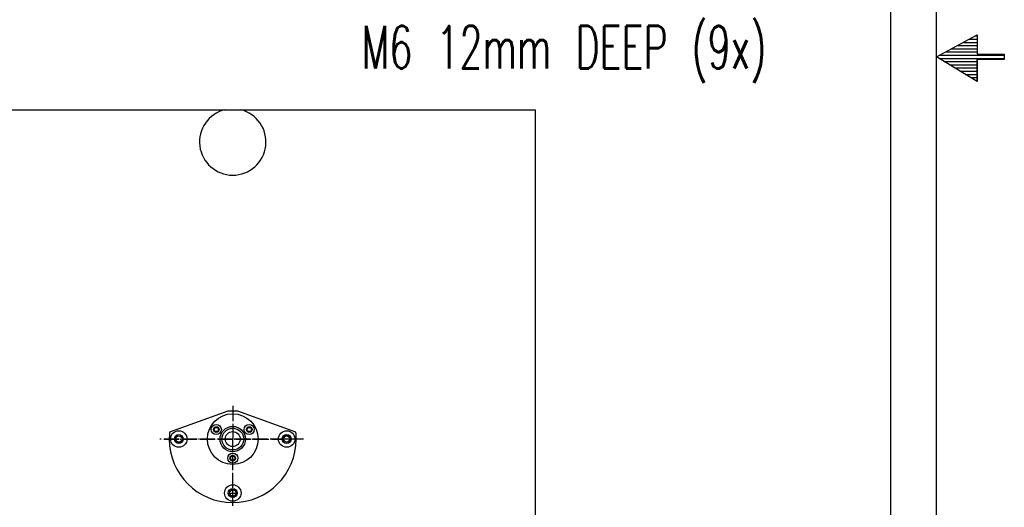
# Model space of a CAD drawing. Extents: x -1765 to 4890, y -3481 to 1222.
# Tile 93 of 98: x 4114 to 4890, y -1483 to -1099. Entities that reach past the tile are written whole.
import ezdxf

# ---------------------------------------------------------------- set-up
doc = ezdxf.new("R2010")
doc.units = 0
doc.linetypes.add('DOT_CENTER', pattern=[14, 12, -1, 0, -1])
doc.layers.add('1', color=7, linetype='CONTINUOUS')
doc.styles.add('CONVERTER_1', font='txt.shx', dxfattribs={"width": 0.63})

# ---------------------------------------------------------------- blocks, each defined once
blk = doc.blocks.new('ATA1_S', base_point=(-213.984, -428.203))
at = {"layer": '1', "linetype": 'CONTINUOUS'}
h = blk.add_hatch(dxfattribs=at)
h.set_pattern_fill('USER', color=1, scale=0.3, pattern_type=0)
h.set_pattern_definition([(0, (260.11756, -329.70652), (0, 0.3), [])])
h.paths.add_polyline_path([(571.926, -154.127), (569.376, -154.127), (569.376, -152.302), (565.576, -154.377), (569.376, -156.677), (569.376, -154.627), (571.926, -154.627)])
at = {"layer": '1', "color": 7, "linetype": 'CONTINUOUS'}
blk.add_line((565.576, -428.203), (565.576, 118.957), dxfattribs=at)
at = {"layer": '1', "color": 1, "linetype": 'CONTINUOUS'}
for p, q in [((565.576, -154.377), (569.386, -152.314)), ((569.386, -152.314), (569.386, -154.123)), ((569.386, -154.123), (571.926, -154.123)), ((571.926, -154.123), (571.926, -154.631)), ((569.386, -156.669), (565.576, -154.377)), ((571.926, -154.631), (569.386, -154.631)), ((569.386, -154.631), (569.386, -156.669)), ((569.386, -156.669), (569.386, -154.631))]:
    blk.add_line(p, q, dxfattribs=at)
blk = doc.blocks.new('TEXT__271', base_point=(-2000, -2800))
at = {"layer": '1', "color": 7, "linetype": 'CONTINUOUS'}
blk.add_line((4800, -900), (4800, -2200), dxfattribs=at)
at = {"layer": '1', "color": 1, "style": 'CONVERTER_1', "width": 0.63}
blk.add_text('M6 12mm DEEP (9x)', height=33.6, dxfattribs=at).set_placement((4383.64, -1136.98))
blk = doc.blocks.new('PIN__444', base_point=(4262.06, -1408.88))
at = {"layer": '1', "color": 4, "linetype": 'CONTINUOUS'}
for centre, radius in [((4282.06, -1428.88), 20), ((4269.07, -1421.38), 4), ((4269.07, -1421.38), 2.2), ((4282.06, -1428.88), 10), ((4295.05, -1421.38), 4), ((4295.05, -1421.38), 2.2), ((4282.06, -1428.88), 8.6), ((4282.06, -1428.88), 5.9), ((4282.06, -1443.88), 4), ((4282.06, -1443.88), 2.2)]:
    blk.add_circle(centre, radius, dxfattribs=at)
blk = doc.blocks.new('FV__445', base_point=(4282.06, -1428.88))
at = {"layer": '1', "color": 6, "linetype": 'DOT_CENTER'}
for p, q in [((4282.06, -1402.74), (4282.06, -1428.88)), ((4282.06, -1428.88), (4224.69, -1428.88)), ((4282.06, -1481.52), (4282.06, -1428.88)), ((4337.7, -1428.88), (4282.06, -1428.88))]:
    blk.add_line(p, q, dxfattribs=at)
at = {"layer": '1', "color": 6, "linetype": 'CONTINUOUS'}
for p, q in [((4278.18, -1406.88), (4232.35, -1423.56)), ((4285.94, -1406.88), (4278.18, -1406.88)), ((4331.78, -1423.56), (4285.94, -1406.88))]:
    blk.add_line(p, q, dxfattribs=at)
for centre, radius in [((4282.06, -1428.88), 10), ((4239.56, -1428.88), 6.5), ((4239.56, -1428.88), 3.5), ((4269.07, -1421.38), 1.65), ((4295.05, -1421.38), 1.65), ((4324.56, -1428.88), 6.5), ((4324.56, -1428.88), 3.5), ((4282.06, -1443.88), 1.65), ((4282.06, -1471.38), 6.5), ((4282.06, -1471.38), 3.5)]:
    blk.add_circle(centre, radius, dxfattribs=at)
for centre, radius, start, end in [((4282.06, -1428.88), 50, 173.89612, 180), ((4269.07, -1421.38), 2, 90, -139.5052), ((4269.07, -1421.38), 2, -59.25506, 90), ((4295.05, -1421.38), 2, 90, 176.17505), ((4295.05, -1421.38), 2, -95.26365, 90), ((4282.06, -1428.88), 50, 0, 6.10388), ((4282.06, -1428.88), 50, 180, -90), ((4282.06, -1428.88), 50, -90, 0), ((4282.06, -1443.88), 2, -90, 157.62642), ((4282.06, -1443.88), 2, -118.76558, -90)]:
    blk.add_arc(centre, radius, start, end, dxfattribs=at)
at = {"layer": '1'}
blk.add_blockref('PIN__444', (4262.06, -1408.88), dxfattribs=at)
blk = doc.blocks.new('HEADPLATE_EG__446', base_point=(3734.3, -2091.02))
at = {"layer": '1', "color": 7, "linetype": 'CONTINUOUS'}
for p, q in [((3957.57, -1169.43), (4275.79, -1169.43)), ((4275.79, -1169.43), (4288.33, -1169.43)), ((4288.33, -1169.43), (4520.31, -1169.43)), ((4520.31, -1169.43), (4520.31, -1858.53))]:
    blk.add_line(p, q, dxfattribs=at)
at = {"layer": '1', "color": 1, "linetype": 'DOT_CENTER'}
for p, q in [((4227.98, -1428.88), (4320.81, -1428.88)), ((4335.38, -1428.88), (4320.81, -1428.88)), ((4278.31, -1471.38), (4285.81, -1471.38))]:
    blk.add_line(p, q, dxfattribs=at)
at = {"layer": '1', "color": 7, "linetype": 'CONTINUOUS'}
for centre in [(4239.56, -1428.88), (4324.56, -1428.88), (4282.06, -1471.38)]:
    blk.add_circle(centre, 2.5, dxfattribs=at)
blk.add_arc((4282.06, -1194.83), 26.16, 103.86243, 76.13757, dxfattribs=at)
at = {"layer": '1', "color": 1, "linetype": 'CONTINUOUS'}
for centre, start, end in [((4239.56, -1428.88), 139.15849, 41.72764), ((4324.56, -1428.88), -40.84151, -138.27236), ((4282.06, -1471.38), -130.84151, 131.72764)]:
    blk.add_arc(centre, 3, start, end, dxfattribs=at)
at = {"layer": '1'}
blk.add_blockref('FV__445', (4282.06, -1428.88), dxfattribs=at)

msp = doc.modelspace()

# ---------------------------------------------------------------- block references
at = {"layer": '1', "xscale": 8.40000000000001, "yscale": 8.40000000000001, "zscale": 8.40000000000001}
msp.add_blockref('ATA1_S', (-1711.87, -3428), dxfattribs=at)
at = {"layer": '1'}
for name, p in [('TEXT__271', (-2000, -2800)), ('HEADPLATE_EG__446', (3734.3, -2091.02))]:
    msp.add_blockref(name, p, dxfattribs=at)

doc.saveas('drawing.dxf')
